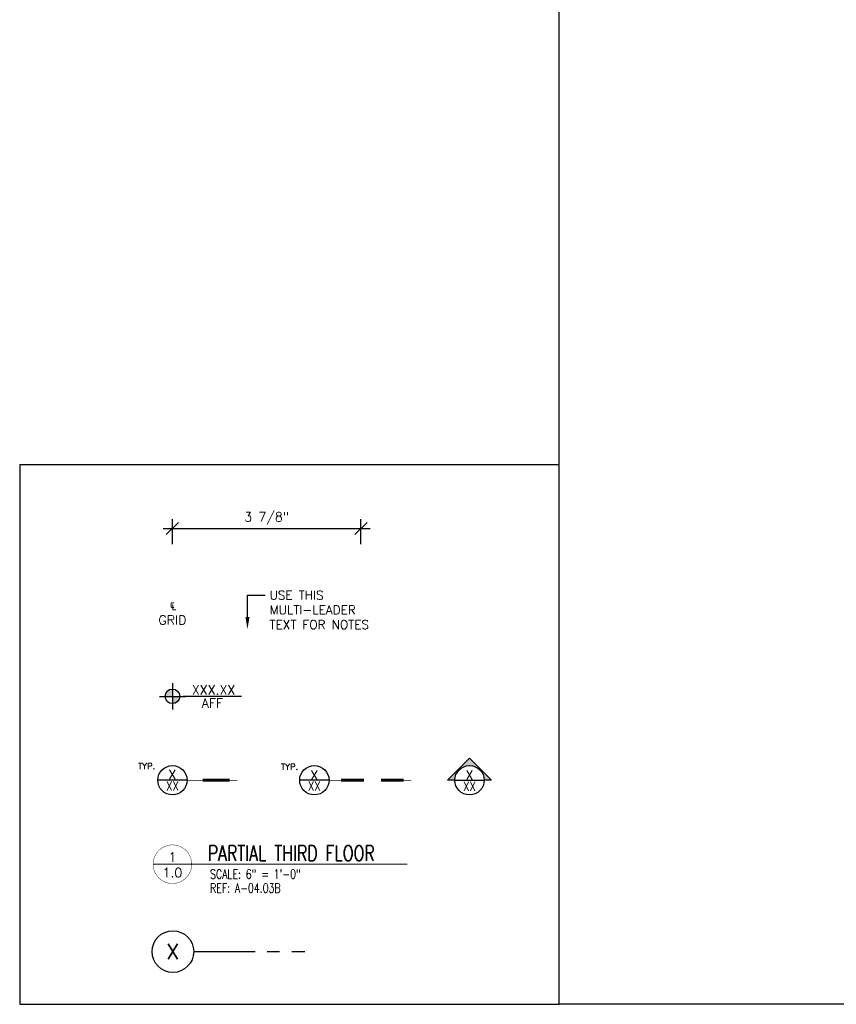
# Model space of a CAD drawing. Header units: inches. Extents: x -2964 to -2795, y 3276 to 3354.
# Tile 1 of 9: x -2964 to -2947, y 3300 to 3320. Entities that reach past the tile are written whole.
import ezdxf
from ezdxf import colors
from ezdxf.entities.mleader import LeaderData, LeaderLine
from ezdxf.enums import TextEntityAlignment as Align
from ezdxf.math import Vec2, Vec3

# ---------------------------------------------------------------- set-up
doc = ezdxf.new("R2010")
doc.units = ezdxf.units.IN
doc.header["$MEASUREMENT"] = 0
doc.linetypes.add('CENTER', pattern=[2, 1.25, -0.25, 0.25, -0.25])
for name, color, linetype in [('1-DIM', 4, 'Continuous'), ('1-REF', 4, 'Continuous'), ('1-TEXT', 2, 'Continuous'), ('1-TITLE', 4, 'Continuous')]:
    doc.layers.add(name, color=color, linetype=linetype)
doc.layers.add('1-VIEWPORT', color=3, linetype='Continuous', plot=False)
doc.styles.add('ROMANS', font='romans.shx')
doc.styles.add('TEXT', font='romans.shx')
doc.dimstyles.new('DIM 6-12', dxfattribs={"dimscale": 2, "dimtxt": 0.09375, "dimasz": 0.125, "dimexe": 0.09375, "dimexo": 0.09375, "dimgap": 0.03125, "dimtad": 1, "dimdec": 4, "dimzin": 3, "dimdsep": 46, "dimlunit": 5, "dimtxsty": 'TEXT', "dimblk": 'OBLIQUE', "dimcen": 0.09375, "dimdle": 0.09375, "dimclrd": 256, "dimclre": 4, "dimclrt": 2, "dimadec": 0, "dimazin": 0, "dimtfac": 1, "dimtdec": 4, "dimtmove": 0, "dimatfit": 3, "dimfxl": 0, "dimfrac": 2, "dimtolj": 1, "dimtzin": 0, "dimlwd": -1, "dimlwe": -1, "dimarcsym": 0})

# ---------------------------------------------------------------- blocks, each defined once
blk = doc.blocks.new('_Oblique')
at = {"color": 0, "linetype": 'ByBlock', "lineweight": -2}
blk.add_line((-0.5, -0.5), (0.5, 0.5), dxfattribs=at)
blk = doc.blocks.new('*D18')
at = {"layer": '1-DIM', "transparency": 16777216}
blk.add_line((-2961.077, 3309.885), (-2956.859, 3309.885), dxfattribs=at)
at = {"layer": '1-DIM', "color": 4, "transparency": 16777216}
for p, q in [((-2960.89, 3309.562), (-2960.89, 3310.073)), ((-2957.046, 3309.562), (-2957.046, 3310.073))]:
    blk.add_line(p, q, dxfattribs=at)
at = {"layer": 'Defpoints', "color": 0, "transparency": 16777216}
for p in [(-2957.046, 3309.885), (-2960.89, 3309.375), (-2957.046, 3309.375)]:
    blk.add_point(p, dxfattribs=at)
at = {"layer": '1-DIM', "transparency": 16777216, "xscale": 0.25, "yscale": 0.25, "zscale": 0.25, "rotation": 180}
blk.add_blockref('_Oblique', (-2960.89, 3309.885), dxfattribs=at)
at = {"layer": '1-DIM', "transparency": 16777216, "xscale": 0.25, "yscale": 0.25, "zscale": 0.25}
blk.add_blockref('_Oblique', (-2957.046, 3309.885), dxfattribs=at)
at = {"layer": '1-DIM', "color": 2, "transparency": 16777216, "insert": (-2958.968, 3310.091), "char_height": 0.1875, "attachment_point": 5, "style": 'TEXT', "bg_fill": 3, "box_fill_scale": 1.25, "bg_fill_color": 256, "bg_fill_true_color": 13158600, "bg_fill_transparency": 0}
blk.add_mtext('\\A1;3 7/8"', dxfattribs=at)
blk = doc.blocks.new('*U12')
at = {"layer": '1-TEXT', "color": 2, "style": 'TEXT'}
blk.add_attdef('VIEWNAME', (0.89, 0.061), '', height=0.25, dxfattribs=at)
at = {"layer": '1-TEXT', "style": 'TEXT'}
for tag, p in [('NOTE1', (0.926, -0.281)), ('NOTE2', (0.926, -0.463)), ('NOTE3', (0.926, -0.655)), ('NOTE4', (0.926, -0.832))]:
    blk.add_attdef(tag, p, '', height=0.125, dxfattribs=at)
blk.add_wipeout([(0.314, 0.283), (0.244, 0.274), (0.178, 0.248), (0.121, 0.206), (0.075, 0.152), (0.045, 0.087), (0.032, 0.018), (0.036, -0.053), (0.058, -0.12), (0.096, -0.18), (0.148, -0.229), (0.21, -0.263), (0.279, -0.281), (0.35, -0.281), (0.418, -0.263), (0.48, -0.229), (0.532, -0.18), (0.57, -0.12), (0.592, -0.053), (0.596, 0.018), (0.583, 0.087), (0.553, 0.152), (0.508, 0.206), (0.45, 0.248), (0.385, 0.274)])
at = {"layer": '1-TITLE', "const_width": 0.00651}
blk.add_lwpolyline([(0, 0, 1), (0.628, 0, 0.414214), (0.314, 0.314, 0.414214), (0, 0, 2.926408)], format="xyb", dxfattribs=at)
at = {"layer": '1-TITLE', "const_width": 0.02}
blk.add_lwpolyline([(0, 0), (4.132, 0)], dxfattribs=at)
at = {"layer": '1-TEXT', "style": 'TEXT'}
for tag, p in [('DETAIL#', (0.301, 0.094)), ('SHEET#', (0.306, -0.207))]:
    blk.add_attdef(tag, text='', height=0.125, dxfattribs=at).set_placement(p, align=Align.CENTER)
blk = doc.blocks.new('*U8')
blk.add_wipeout([(0, 0.425), (-0.106, 0.412), (-0.205, 0.373), (-0.291, 0.31), (-0.359, 0.228), (-0.405, 0.131), (-0.425, 0.027), (-0.418, -0.08), (-0.385, -0.181), (-0.328, -0.271), (-0.25, -0.344), (-0.157, -0.396), (-0.053, -0.422), (0.053, -0.422), (0.157, -0.396), (0.25, -0.344), (0.328, -0.271), (0.385, -0.181), (0.418, -0.08), (0.425, 0.027), (0.405, 0.131), (0.359, 0.228), (0.291, 0.31), (0.205, 0.373), (0.106, 0.412)])
at = {"layer": '1-REF', "linetype": 'CENTER'}
blk.add_line((0.425, 0), (2.693, 0), dxfattribs=at)
at = {"layer": '1-REF'}
blk.add_circle((0, 0), 0.425, dxfattribs=at)
at = {"layer": '1-TEXT', "style": 'TEXT'}
blk.add_attdef('GRID', (-0.134, -0.155), '', height=0.312, dxfattribs=at)
blk = doc.blocks.new('*U9')
at = {"layer": '1-TEXT', "style": 'TEXT'}
for tag, p in [('ELEV.', (0.861, 0.143)), ('AFF', (0.861, -0.139))]:
    blk.add_attdef(tag, text='', height=0.188, dxfattribs=at).set_placement(p, align=Align.MIDDLE_CENTER)
blk.add_wipeout([(0, 0.149), (-0.037, 0.144), (-0.072, 0.13), (-0.102, 0.108), (-0.126, 0.08), (-0.142, 0.046), (-0.149, 0.009), (-0.146, -0.028), (-0.135, -0.063), (-0.115, -0.095), (-0.087, -0.12), (-0.055, -0.138), (-0.019, -0.148), (0.019, -0.148), (0.055, -0.138), (0.087, -0.12), (0.115, -0.095), (0.135, -0.063), (0.146, -0.028), (0.149, 0.009), (0.142, 0.046), (0.126, 0.08), (0.102, 0.108), (0.072, 0.13), (0.037, 0.144)])
at = {"layer": '1-DIM'}
h = blk.add_hatch(color=256, dxfattribs=at)
h.paths.add_polyline_path([(0, 0.149, 0.414214), (-0.149, 0), (0, 0)])
h.paths.add_polyline_path([(0.149, 0), (0, 0), (0, -0.149, 0.414214)])
for p, q in [((0, 0.266), (0, -0.266)), ((-0.266, 0), (0.266, 0))]:
    blk.add_line(p, q, dxfattribs=at)
at = {"layer": '1-DIM', "linetype": 'CENTER'}
blk.add_line((1.41, 0), (0.219, 0), dxfattribs=at)
at = {"layer": '1-DIM'}
blk.add_circle((0, 0), 0.149, dxfattribs=at)
blk = doc.blocks.new('*U15')
blk.add_wipeout([(0, 6.84), (-1.7, 6.62), (-3.29, 5.99), (-4.68, 4.98), (-5.77, 3.66), (-6.5, 2.11), (-6.82, 0.43), (-6.72, -1.28), (-6.19, -2.91), (-5.27, -4.36), (-4.02, -5.53), (-2.52, -6.36), (-0.86, -6.78), (0.86, -6.78), (2.52, -6.36), (4.02, -5.53), (5.27, -4.36), (6.19, -2.91), (6.72, -1.28), (6.82, 0.43), (6.5, 2.11), (5.77, 3.66), (4.68, 4.98), (3.29, 5.99), (1.7, 6.62)])
at = {"layer": '1-REF'}
blk.add_hatch(color=256, dxfattribs=at).paths.add_polyline_path([(0, 11.47), (11.47, 0), (7.6, 0, 0.414214), (0, 7.6, 0.414214), (-7.6, 0), (-11.47, 0)])
blk.add_line((-7.6, 0), (7.6, 0), dxfattribs=at)
blk.add_lwpolyline([(-7.6, 0), (-11.47, 0), (0, 11.47), (11.47, 0), (7.6, 0)], dxfattribs=at)
blk.add_circle((0, 0), 7.6, dxfattribs=at)
at = {"layer": '1-REF', "color": 2, "style": 'ROMANS'}
for tag, p in [('DETAIL', (-1.74, 1.63)), ('PAGE', (-3.51, -5.3))]:
    blk.add_attdef(tag, p, '', height=3.8, dxfattribs=at)
blk = doc.blocks.new('*U45')
blk.add_wipeout([(0, 6.46), (-1.61, 6.26), (-3.11, 5.66), (-4.42, 4.71), (-5.45, 3.46), (-6.14, 2), (-6.45, 0.41), (-6.35, -1.21), (-5.84, -2.75), (-4.98, -4.11), (-3.8, -5.22), (-2.38, -6), (-0.81, -6.41), (0.81, -6.41), (2.38, -6), (3.8, -5.22), (4.98, -4.11), (5.84, -2.75), (6.35, -1.21), (6.45, 0.41), (6.14, 2), (5.45, 3.46), (4.42, 4.71), (3.11, 5.66), (1.61, 6.26)])
at = {"layer": '1-REF'}
blk.add_line((7.18, 0), (-7.18, 0), dxfattribs=at)
blk.add_lwpolyline([(31.78, 0, 0.343, 0.343, 0), (28.02, 0, 1.46, 1.46, 0), (14.88, 0, 0.343, 0.343, 0), (7.18, 0, 0, 0, 0)], format="xyseb", dxfattribs=at)
blk.add_circle((0, 0), 7.18, dxfattribs=at)
at = {"layer": '1-REF', "color": 2, "style": 'TEXT'}
for tag, p in [('TYP.', (-17.24, 5.41)), ('DETAIL', (-1.33, 1.74)), ('PAGE', (-2.43, -4.86))]:
    blk.add_attdef(tag, p, '', height=3.43, dxfattribs=at)
blk = doc.blocks.new('*U14')
at = {"layer": '1-REF'}
blk.add_lwpolyline([(50.25, 0, 0.363, 0.363, 0), (46.27, 0, 1.55, 1.55, 0), (34.46, 0, 0.363, 0.363, 0)], format="xyseb", dxfattribs=at)
at = {"layer": '1-REF', "color": 2, "style": 'TEXT'}
blk.add_attdef('TYP.', (-18.58, 5.41), '', height=3.2, dxfattribs=at)
blk.add_wipeout([(0, 6.84), (-1.7, 6.62), (-3.29, 5.99), (-4.68, 4.98), (-5.77, 3.66), (-6.5, 2.11), (-6.82, 0.43), (-6.72, -1.28), (-6.19, -2.91), (-5.27, -4.36), (-4.02, -5.53), (-2.52, -6.36), (-0.86, -6.78), (0.86, -6.78), (2.52, -6.36), (4.02, -5.53), (5.27, -4.36), (6.19, -2.91), (6.72, -1.28), (6.82, 0.43), (6.5, 2.11), (5.77, 3.66), (4.68, 4.98), (3.29, 5.99), (1.7, 6.62)])
at = {"layer": '1-REF'}
blk.add_line((7.6, 0), (-7.6, 0), dxfattribs=at)
blk.add_lwpolyline([(25.66, 0, 1.55, 1.55, 0), (13.84, 0, 0.363, 0.363, 0), (7.6, 0, 0, 0, 0)], format="xyseb", dxfattribs=at)
blk.add_circle((0, 0), 7.6, dxfattribs=at)
at = {"layer": '1-REF', "color": 2, "style": 'TEXT'}
for tag, p in [('DETAIL', (-1.65, 1.13)), ('PAGE', (-3.7, -5.43))]:
    blk.add_attdef(tag, p, '', height=4.5, dxfattribs=at)

msp = doc.modelspace()

# ---------------------------------------------------------------- linework, layer by layer
at = {"layer": 'Defpoints', "color": 3}
msp.add_lwpolyline([(-2953.00477, 3346.18085), (-2893.76196, 3346.18085), (-2893.76196, 3300.18085), (-2953.00477, 3300.18085)], close=True, dxfattribs=at)

# ---------------------------------------------------------------- block references
at = {"layer": '1-TITLE'}
ref = msp.add_blockref('*U12', (-2961.28398, 3303.03797), dxfattribs=dict(at, xscale=1.254172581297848, yscale=1.254172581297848, zscale=1.254172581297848))
ref.add_attrib('VIEWNAME', 'PARTIAL THIRD FLOOR', (-2960.16764, 3303.10712), dxfattribs={"color": 2, "height": 0.312495, "style": 'TEXT', "width": 0.75})
ref.add_attrib('DETAIL#', '1', dxfattribs={"color": 2, "height": 0.1875, "style": 'TEXT'}).set_placement((-2960.88989, 3303.18173), align=Align.MIDDLE_CENTER)
ref.add_attrib('SHEET#', '1.0', dxfattribs={"color": 2, "height": 0.1875, "style": 'TEXT'}).set_placement((-2960.88989, 3302.86818), align=Align.MIDDLE_CENTER)
ref.add_attrib('NOTE1', 'SCALE: 6" = 1\'-0"', dxfattribs={"color": 2, "height": 0.1875, "style": 'TEXT', "width": 0.75}).set_placement((-2960.12244, 3302.68597), align=Align.BOTTOM_LEFT)
ref.add_attrib('NOTE2', 'REF: A-04.03B', (-2960.12244, 3302.4575), dxfattribs={"color": 2, "height": 0.1875, "style": 'TEXT', "width": 0.75})

# ---------------------------------------------------------------- texts
at = {"layer": '1-DIM', "insert": (-2960.88989, 3308.17349), "char_height": 0.1875, "width": 0.9557087, "attachment_point": 5, "style": 'TEXT'}
msp.add_mtext('\\A1;℄\\PGRID', dxfattribs=at)

# ---------------------------------------------------------------- dimensions: what is measured, and where the dimension line sits
at = {"layer": '1-DIM'}
dim = msp.add_linear_dim(base=(-2957.04612, 3309.88533), p1=(-2960.88989, 3309.37487), p2=(-2957.04612, 3309.37487), dimstyle='DIM 6-12', override={"dimpost": '"'}, dxfattribs=at)
dim.commit()
dim.dimension.update_dxf_attribs({"geometry": '*D18', "text_midpoint": (-2958.968, 3310.09069)})

# ---------------------------------------------------------------- leaders
at = {"layer": '1-TEXT'}
ml = msp.add_multileader_mtext('Standard', dxfattribs=at)
ml.set_content('USE THIS MULTI-LEADER TEXT FOR NOTES', color=256, style='TEXT')
ml.set_leader_properties(color=4, linetype='ByLayer', lineweight=-1)
ml.build(insert=Vec2(0, 0))
ml.multileader.update_dxf_attribs({"dogleg_length": 0.36, "arrow_head_size": 0.25})
ctx = ml.context
ctx.base_point, ctx.char_height, ctx.arrow_head_size, ctx.landing_gap_size, ctx.plane_origin = Vec3(-2958.99921, 3308.52439), 0.18, 0.25, 0.09, Vec3(-2960.35513, 3307.35824)
notes = []
notes.append((ctx, [(0, (1, 1, 0), (-2959.35921, 3308.52439), (1, 0), 0.36, [(0, [(-2959.35921, 3307.82984)], 0, [])])]))
ctx.mtext.insert, ctx.mtext.width, ctx.mtext.flow_direction = Vec3(-2958.90921, 3308.61439), 2.2811959, 5
for ctx, leaders in notes:
    for number, flags, end, landing, length, lines in leaders:
        leader = LeaderData()
        leader.index, (leader.has_last_leader_line, leader.has_dogleg_vector, leader.attachment_direction) = number, flags
        leader.last_leader_point, leader.dogleg_vector, leader.dogleg_length = Vec3(end), Vec3(landing), length
        for number, points, colour, breaks in lines:
            line = LeaderLine()
            line.index, line.vertices, line.color, line.breaks = number, Vec3.list(points), colors.encode_raw_color(colour), breaks
            leader.lines.append(line)
        ctx.leaders.append(leader)

# ---------------------------------------------------------------- next in the draw order: linework, layer by layer
at = {"layer": '1-VIEWPORT'}
msp.add_lwpolyline([(-2953.00477, 3300.18085), (-2953.00477, 3311.18085), (-2964.00477, 3311.18085)], dxfattribs=at)
msp.add_lwpolyline([(-2964.00477, 3300.18085), (-2953.00477, 3300.18085), (-2953.00477, 3311.18085), (-2964.00477, 3311.18085)], close=True, dxfattribs=at)

# ---------------------------------------------------------------- next in the draw order: block references
at = {"layer": '1-DIM'}
ref = msp.add_blockref('*U9', (-2960.88989, 3306.46165), dxfattribs=at)
ref.add_attrib('AFF', 'AFF', dxfattribs={"height": 0.1875, "style": 'TEXT'}).set_placement((-2960.07517, 3306.32362), align=Align.MIDDLE_CENTER)
ref.add_attrib('ELEV.', 'XXX.XX', dxfattribs={"height": 0.1875, "style": 'TEXT'}).set_placement((-2960.04994, 3306.59309), align=Align.MIDDLE_CENTER)
at = {"layer": '1-REF'}
ref = msp.add_blockref('*U45', (-2960.88989, 3304.74981), dxfattribs=dict(at, xscale=0.04166600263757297, yscale=0.04166600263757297, zscale=0.04166600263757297))
ref.add_attrib('TYP.', 'TYP.', (-2961.59036, 3304.97707), dxfattribs={"color": 2, "height": 0.125, "style": 'TEXT'})
ref.add_attrib('PAGE', 'XX', dxfattribs={"color": 2, "height": 0.1875, "style": 'TEXT', "width": 0.8}).set_placement((-2960.88989, 3304.63217), align=Align.MIDDLE_CENTER)
ref.add_attrib('DETAIL', 'X', dxfattribs={"color": 2, "height": 0.1875, "style": 'TEXT'}).set_placement((-2960.88989, 3304.86789), align=Align.MIDDLE_CENTER)
ref = msp.add_blockref('*U14', (-2957.99538, 3304.74981), dxfattribs=dict(at, xscale=0.03937007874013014, yscale=0.03937007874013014, zscale=0.03937007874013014))
ref.add_attrib('DETAIL', 'X', dxfattribs={"color": 2, "height": 0.1875, "style": 'TEXT'}).set_placement((-2957.99538, 3304.85578), align=Align.MIDDLE_CENTER)
ref.add_attrib('PAGE', 'XX', dxfattribs={"color": 2, "height": 0.1875, "style": 'TEXT', "width": 0.8}).set_placement((-2957.99538, 3304.632), align=Align.MIDDLE_CENTER)
ref.add_attrib('TYP.', 'TYP.', (-2958.67474, 3304.96296), dxfattribs={"color": 2, "height": 0.125, "style": 'TEXT'})
ref = msp.add_blockref('*U15', (-2954.83051, 3304.74981), dxfattribs=dict(at, xscale=0.03937007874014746, yscale=0.03937007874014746, zscale=0.03937007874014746))
ref.add_attrib('PAGE', 'XX', dxfattribs={"color": 2, "height": 0.1875, "style": 'TEXT', "width": 0.8}).set_placement((-2954.83051, 3304.62619), align=Align.MIDDLE_CENTER)
ref.add_attrib('DETAIL', 'X', dxfattribs={"color": 2, "height": 0.1875, "style": 'TEXT'}).set_placement((-2954.83051, 3304.85808), align=Align.MIDDLE_CENTER)
ref = msp.add_blockref('*U8', (-2960.88051, 3301.25597), dxfattribs=at)
ref.add_attrib('GRID', 'X', dxfattribs={"color": 2, "height": 0.3125, "style": 'TEXT'}).set_placement((-2960.88051, 3301.25597), align=Align.MIDDLE_CENTER)

doc.saveas('drawing.dxf')
